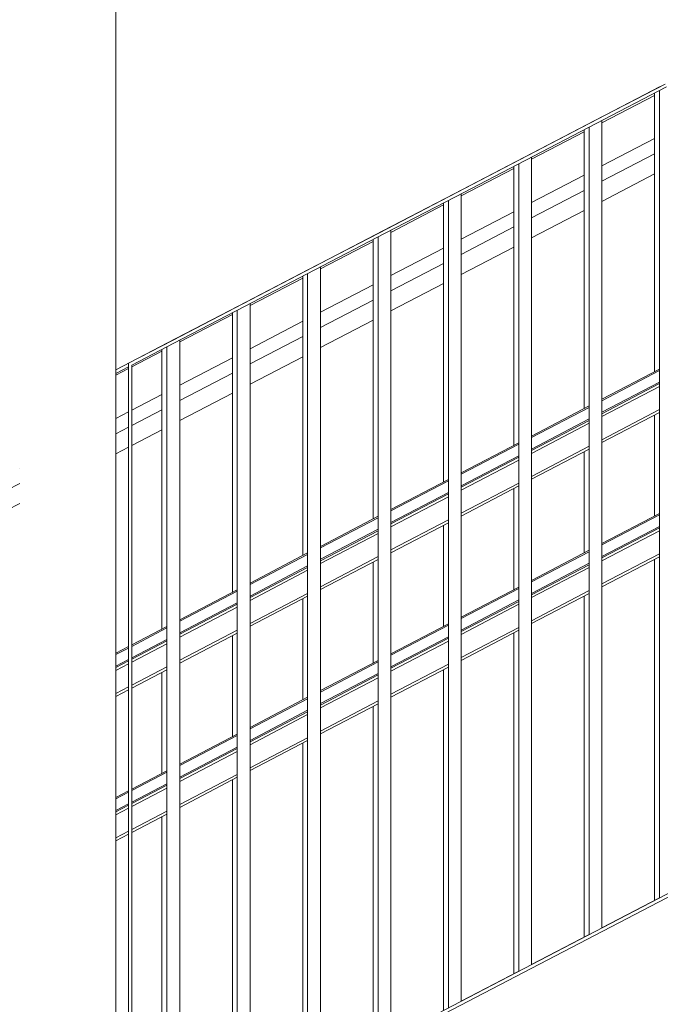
# Model space of a CAD drawing. Header units: millimetres. Extents: x -65 to 293624, y -1905 to 31061.
# Tile 201 of 256: x 119757 to 120758, y 20014 to 21554. Entities that reach past the tile are written whole.
import ezdxf

# ---------------------------------------------------------------- set-up
doc = ezdxf.new("R2010")
doc.units = ezdxf.units.MM
doc.header["$MEASUREMENT"] = 0
for name, color, linetype in [('1244 Fassaadivarustus.AR', 7, 'Continuous'), ('1245 Klaasfassaadid.AR', 7, 'Continuous'), ('1251 Rõdupiirded.AR', 7, 'Continuous'), ('1253 Rõdutrepid.AR', 7, 'Continuous'), ('1253 Terrassipostid.AR', 7, 'Continuous')]:
    doc.layers.add(name, color=color, linetype=linetype)

# ---------------------------------------------------------------- blocks, each defined once
blk = doc.blocks.new('Section Element_1063_3', base_point=(20443.1, 12361.4))
at = {"layer": '1253 Terrassipostid.AR', "color": 7, "linetype": 'Continuous', "lineweight": 13}
blk.add_line((119906.9, 23769.1), (119906.9, 19737.7), dxfattribs=at)
blk = doc.blocks.new('Section Element_1094_3', base_point=(20443.1, 12361.4))
at = {"layer": '1253 Terrassipostid.AR', "color": 7, "linetype": 'Continuous', "lineweight": 13}
for p, q in [((119906.9, 23166.4), (119906.9, 21006)), ((119906.9, 21000.4), (119906.9, 20562.9)), ((119906.9, 20495.2), (119906.9, 20337.3)), ((119906.9, 20269.6), (119906.9, 19737.7))]:
    blk.add_line(p, q, dxfattribs=at)
blk = doc.blocks.new('Section Element_1109_3', base_point=(20443.1, 12361.4))
at = {"layer": '1244 Fassaadivarustus.AR', "color": 7, "linetype": 'Continuous', "lineweight": 13}
for p, q in [((120749.2, 21343.8), (120666.9, 21301)), ((120749.2, 21312.4), (120666.9, 21269.6)), ((120639.2, 21286.6), (120556.9, 21243.9)), ((120639.2, 21255.2), (120556.9, 21212.4)), ((120529.2, 21229.5), (120446.9, 21186.7)), ((120529.2, 21198.1), (120446.9, 21155.3)), ((120419.2, 21172.3), (120336.9, 21129.6)), ((120419.2, 21140.9), (120336.9, 21098.2)), ((120309.2, 21115.2), (120226.9, 21072.4)), ((120309.2, 21083.8), (120226.9, 21041)), ((120199.2, 21058.1), (120116.9, 21015.3)), ((120199.2, 21026.7), (120116.9, 20983.9)), ((120089.2, 21000.9), (120006.9, 20958.1)), ((120089.2, 20969.5), (120006.9, 20926.7)), ((119979.2, 20943.8), (119931.9, 20919.2)), ((119926.9, 20916.6), (119906.9, 20906.2)), ((119979.2, 20912.4), (119931.9, 20887.8)), ((119926.9, 20885.2), (119906.9, 20874.8)), ((119756.9, 20852.2), (119756.9, 20852.2)), ((119756.9, 20828.3), (119736.9, 20817.9)), ((119756.9, 20796.9), (119736.9, 20786.5))]:
    blk.add_line(p, q, dxfattribs=at)
blk = doc.blocks.new('Section Element_1116_3', base_point=(20443.1, 12361.4))
at = {"layer": '1253 Rõdutrepid.AR', "color": 7, "linetype": 'Continuous', "lineweight": 13}
blk.add_line((115501.9, 17439.1), (121077.6, 20341.5), dxfattribs=at)
blk = doc.blocks.new('Section Element_1300_3', base_point=(20443.1, 12361.4))
at = {"layer": '1245 Klaasfassaadid.AR', "color": 7, "linetype": 'Continuous', "lineweight": 13}
for p, q in [((120901.9, 21514.7), (120886.9, 21506.9)), ((120859.2, 21492.5), (120776.9, 21449.7)), ((120939.2, 21466.4), (120886.9, 21439.2)), ((120749.2, 21435.3), (120666.9, 21392.6)), ((120859.2, 21424.9), (120776.9, 21382.1)), ((120639.2, 21378.2), (120556.9, 21335.4)), ((120749.2, 21367.7), (120666.9, 21325)), ((120529.2, 21321.1), (120446.9, 21278.3)), ((120639.2, 21310.6), (120556.9, 21267.8)), ((120419.2, 21263.9), (120336.9, 21221.1)), ((120529.2, 21253.4), (120446.9, 21210.7)), ((120309.2, 21206.8), (120226.9, 21164)), ((120419.2, 21196.3), (120336.9, 21153.5)), ((120199.2, 21149.6), (120116.9, 21106.9)), ((120309.2, 21139.2), (120226.9, 21096.4)), ((120089.2, 21092.5), (120006.9, 21049.7)), ((120199.2, 21082), (120116.9, 21039.2)), ((119979.2, 21035.3), (119931.9, 21010.7)), ((120089.2, 21024.9), (120006.9, 20982.1)), ((119926.9, 21008.2), (119906.9, 20997.8)), ((119979.2, 20967.7), (119931.9, 20943.1)), ((119926.9, 20940.5), (119906.9, 20930.2))]:
    blk.add_line(p, q, dxfattribs=at)
blk = doc.blocks.new('Section Element_2381_3', base_point=(20443.1, 12361.4))
at = {"layer": '1251 Rõdupiirded.AR', "color": 7, "linetype": 'Continuous', "lineweight": 13}
for q in [(121076.4, 20346.5), (119906.9, 19732)]:
    blk.add_line((119906.9, 19737.7), q, dxfattribs=at)
blk = doc.blocks.new('Section Element_2566_3', base_point=(20443.1, 12361.4))
at = {"layer": '1251 Rõdupiirded.AR', "color": 7, "linetype": 'Continuous', "lineweight": 13}
for p, q in [((120105.7, 21109.5), (119995.7, 21052.2)), ((120108, 21105), (119998, 21047.8))]:
    blk.add_line(p, q, dxfattribs=at)
blk = doc.blocks.new('Section Element_2567_3', base_point=(20443.1, 12361.4))
at = {"layer": '1251 Rõdupiirded.AR', "color": 7, "linetype": 'Continuous', "lineweight": 13}
for p, q in [((120096.9, 19836.6), (120096.9, 21099.2)), ((120116.9, 19847), (120116.9, 21109.6))]:
    blk.add_line(p, q, dxfattribs=at)
blk = doc.blocks.new('Section Element_2568_3', base_point=(20443.1, 12361.4))
at = {"layer": '1251 Rõdupiirded.AR', "color": 7, "linetype": 'Continuous', "lineweight": 13}
for p, q in [((120006.9, 19789.7), (120006.9, 21052.4)), ((119986.9, 19779.3), (119986.9, 21042))]:
    blk.add_line(p, q, dxfattribs=at)
blk = doc.blocks.new('Section Element_2569_3', base_point=(20443.1, 12361.4))
at = {"layer": '1251 Rõdupiirded.AR', "color": 7, "linetype": 'Continuous', "lineweight": 13}
for p, q in [((120215.7, 21166.7), (120105.7, 21109.5)), ((120218, 21162.3), (120108, 21105))]:
    blk.add_line(p, q, dxfattribs=at)
blk = doc.blocks.new('Section Element_2570_3', base_point=(20443.1, 12361.4))
at = {"layer": '1251 Rõdupiirded.AR', "color": 7, "linetype": 'Continuous', "lineweight": 13}
for p, q in [((120226.9, 19904.2), (120226.9, 21166.9)), ((120206.9, 19893.8), (120206.9, 21156.5))]:
    blk.add_line(p, q, dxfattribs=at)
blk = doc.blocks.new('Section Element_2571_3', base_point=(20443.1, 12361.4))
at = {"layer": '1251 Rõdupiirded.AR', "color": 7, "linetype": 'Continuous', "lineweight": 13}
for p, q in [((120325.7, 21224), (120215.7, 21166.7)), ((120328, 21219.6), (120218, 21162.3))]:
    blk.add_line(p, q, dxfattribs=at)
blk = doc.blocks.new('Section Element_2572_3', base_point=(20443.1, 12361.4))
at = {"layer": '1251 Rõdupiirded.AR', "color": 7, "linetype": 'Continuous', "lineweight": 13}
for p, q in [((120336.9, 19961.5), (120336.9, 21224.2)), ((120316.9, 19951.1), (120316.9, 21213.7))]:
    blk.add_line(p, q, dxfattribs=at)
blk = doc.blocks.new('Section Element_2573_3', base_point=(20443.1, 12361.4))
at = {"layer": '1251 Rõdupiirded.AR', "color": 7, "linetype": 'Continuous', "lineweight": 13}
for p, q in [((120435.7, 21281.2), (120325.7, 21224)), ((120438, 21276.8), (120328, 21219.6))]:
    blk.add_line(p, q, dxfattribs=at)
blk = doc.blocks.new('Section Element_2574_3', base_point=(20443.1, 12361.4))
at = {"layer": '1251 Rõdupiirded.AR', "color": 7, "linetype": 'Continuous', "lineweight": 13}
for p, q in [((120446.9, 20018.8), (120446.9, 21281.4)), ((120426.9, 20008.4), (120426.9, 21271))]:
    blk.add_line(p, q, dxfattribs=at)
blk = doc.blocks.new('Section Element_2575_3', base_point=(20443.1, 12361.4))
at = {"layer": '1251 Rõdupiirded.AR', "color": 7, "linetype": 'Continuous', "lineweight": 13}
for p, q in [((120545.7, 21338.5), (120435.7, 21281.2)), ((120548, 21334.1), (120438, 21276.8))]:
    blk.add_line(p, q, dxfattribs=at)
blk = doc.blocks.new('Section Element_2576_3', base_point=(20443.1, 12361.4))
at = {"layer": '1251 Rõdupiirded.AR', "color": 7, "linetype": 'Continuous', "lineweight": 13}
for p, q in [((120536.9, 20065.6), (120536.9, 21328.3)), ((120556.9, 20076), (120556.9, 21338.7))]:
    blk.add_line(p, q, dxfattribs=at)
blk = doc.blocks.new('Section Element_2577_3', base_point=(20443.1, 12361.4))
at = {"layer": '1251 Rõdupiirded.AR', "color": 7, "linetype": 'Continuous', "lineweight": 13}
for p, q in [((120655.7, 21395.8), (120545.7, 21338.5)), ((120658, 21391.3), (120548, 21334.1))]:
    blk.add_line(p, q, dxfattribs=at)
blk = doc.blocks.new('Section Element_2578_3', base_point=(20443.1, 12361.4))
at = {"layer": '1251 Rõdupiirded.AR', "color": 7, "linetype": 'Continuous', "lineweight": 13}
for p, q in [((120666.9, 20133.3), (120666.9, 21395.9)), ((120646.9, 20122.9), (120646.9, 21385.5))]:
    blk.add_line(p, q, dxfattribs=at)
blk = doc.blocks.new('Section Element_2579_3', base_point=(20443.1, 12361.4))
at = {"layer": '1251 Rõdupiirded.AR', "color": 7, "linetype": 'Continuous', "lineweight": 13}
for p, q in [((120765.7, 21453), (120655.7, 21395.8)), ((120768, 21448.6), (120658, 21391.3))]:
    blk.add_line(p, q, dxfattribs=at)
blk = doc.blocks.new('Section Element_2580_3', base_point=(20443.1, 12361.4))
at = {"layer": '1251 Rõdupiirded.AR', "color": 7, "linetype": 'Continuous', "lineweight": 13}
for p, q in [((120776.9, 20190.5), (120776.9, 21453.2)), ((120756.9, 20180.1), (120756.9, 21442.8))]:
    blk.add_line(p, q, dxfattribs=at)
blk = doc.blocks.new('Section Element_2584_3', base_point=(20443.1, 12361.4))
at = {"layer": '1251 Rõdupiirded.AR', "color": 7, "linetype": 'Continuous', "lineweight": 13}
for p, q in [((119926.9, 21016.4), (119926.9, 19748.1)), ((119931.9, 21013.3), (119931.9, 19750.7))]:
    blk.add_line(p, q, dxfattribs=at)
blk = doc.blocks.new('Section Element_2585_3', base_point=(20443.1, 12361.4))
at = {"layer": '1251 Rõdupiirded.AR', "color": 7, "linetype": 'Continuous', "lineweight": 13}
for p, q in [((119995.7, 21052.2), (119926.9, 21016.4)), ((119998, 21047.8), (119931.9, 21013.3))]:
    blk.add_line(p, q, dxfattribs=at)
blk = doc.blocks.new('Section Element_2707_3', base_point=(20443.1, 12361.4))
at = {"layer": '1251 Rõdupiirded.AR', "color": 7, "linetype": 'Continuous', "lineweight": 13}
for p, q in [((120666.9, 20960.1), (120756.9, 21007.1)), ((120666.9, 20957.8), (120756.9, 21004.9)), ((120666.9, 20939.8), (120756.9, 20986.8)), ((120666.9, 20937.5), (120756.9, 20984.6)), ((120666.9, 20933), (120756.9, 20980)), ((120556.9, 20902.6), (120646.9, 20949.6)), ((120556.9, 20900.3), (120646.9, 20947.4)), ((120666.9, 20896.9), (120756.9, 20943.9)), ((120556.9, 20882.3), (120646.9, 20929.3)), ((120556.9, 20880), (120646.9, 20927.1)), ((120666.9, 20892.4), (120756.9, 20939.4)), ((120556.9, 20875.5), (120646.9, 20922.6)), ((120446.9, 20845.1), (120536.9, 20892.2)), ((120446.9, 20842.9), (120536.9, 20889.9)), ((120556.9, 20839.4), (120646.9, 20886.5)), ((120556.9, 20834.9), (120646.9, 20881.9)), ((120446.9, 20824.8), (120536.9, 20871.8)), ((120446.9, 20822.6), (120536.9, 20869.6)), ((120446.9, 20818), (120536.9, 20865.1)), ((120336.9, 20787.6), (120426.9, 20834.7)), ((120336.9, 20785.4), (120426.9, 20832.4)), ((120446.9, 20781.9), (120536.9, 20829)), ((120446.9, 20777.4), (120536.9, 20824.5)), ((120336.9, 20767.3), (120426.9, 20814.4)), ((120336.9, 20765.1), (120426.9, 20812.1)), ((120336.9, 20760.6), (120426.9, 20807.6)), ((120226.9, 20730.1), (120316.9, 20777.2)), ((120226.9, 20727.9), (120316.9, 20774.9)), ((120666.9, 20734.4), (120756.9, 20781.5)), ((120666.9, 20732.2), (120756.9, 20779.2)), ((120226.9, 20709.8), (120316.9, 20756.9)), ((120336.9, 20724.4), (120426.9, 20771.5)), ((120336.9, 20719.9), (120426.9, 20767)), ((120666.9, 20714.1), (120756.9, 20761.1)), ((120666.9, 20711.9), (120756.9, 20758.9)), ((120226.9, 20707.6), (120316.9, 20754.6)), ((120226.9, 20703.1), (120316.9, 20750.1)), ((120666.9, 20707.3), (120756.9, 20754.4)), ((120116.9, 20672.7), (120206.9, 20719.7)), ((120116.9, 20670.4), (120206.9, 20717.4)), ((120226.9, 20667), (120316.9, 20714)), ((120556.9, 20676.9), (120646.9, 20724)), ((120556.9, 20674.7), (120646.9, 20721.7)), ((120666.9, 20671.2), (120756.9, 20718.3)), ((120666.9, 20666.7), (120756.9, 20713.8)), ((120116.9, 20652.4), (120206.9, 20699.4)), ((120116.9, 20650.1), (120206.9, 20697.1)), ((120226.9, 20662.5), (120316.9, 20709.5)), ((120556.9, 20656.6), (120646.9, 20703.7)), ((120556.9, 20654.4), (120646.9, 20701.4)), ((120556.9, 20649.9), (120646.9, 20696.9)), ((120116.9, 20645.6), (120206.9, 20692.6)), ((120446.9, 20619.5), (120536.9, 20666.5)), ((120446.9, 20617.2), (120536.9, 20664.2)), ((120006.9, 20615.2), (120096.9, 20662.2)), ((120006.9, 20612.9), (120096.9, 20660)), ((120116.9, 20609.5), (120206.9, 20656.5)), ((120116.9, 20605), (120206.9, 20652)), ((120556.9, 20613.8), (120646.9, 20660.8)), ((120556.9, 20609.2), (120646.9, 20656.3)), ((120006.9, 20594.9), (120096.9, 20641.9)), ((120006.9, 20592.6), (120096.9, 20639.6)), ((120006.9, 20588.1), (120096.9, 20635.1)), ((120446.9, 20599.1), (120536.9, 20646.2)), ((120446.9, 20596.9), (120536.9, 20643.9)), ((120446.9, 20592.4), (120536.9, 20639.4)), ((119931.9, 20576), (119986.9, 20604.7)), ((119931.9, 20573.7), (119986.9, 20602.5)), ((120336.9, 20562), (120426.9, 20609)), ((120336.9, 20559.7), (120426.9, 20606.7)), ((120446.9, 20556.3), (120536.9, 20603.3)), ((120006.9, 20552), (120096.9, 20599)), ((120006.9, 20547.5), (120096.9, 20594.5)), ((120336.9, 20541.7), (120426.9, 20588.7)), ((120446.9, 20551.8), (120536.9, 20598.8)), ((119906.9, 20562.9), (119926.9, 20573.4)), ((119931.9, 20555.7), (119986.9, 20584.4)), ((119931.9, 20553.4), (119986.9, 20582.2)), ((119931.9, 20548.9), (119986.9, 20577.6)), ((120336.9, 20539.4), (120426.9, 20586.4)), ((120336.9, 20534.9), (120426.9, 20581.9)), ((119906.9, 20560.7), (119926.9, 20571.1)), ((119906.9, 20542.6), (119926.9, 20553.1)), ((119906.9, 20540.4), (119926.9, 20550.8)), ((119906.9, 20535.8), (119926.9, 20546.3)), ((119931.9, 20512.8), (119986.9, 20541.5)), ((120226.9, 20504.5), (120316.9, 20551.5)), ((120226.9, 20502.2), (120316.9, 20549.3)), ((120336.9, 20498.8), (120426.9, 20545.8)), ((120336.9, 20494.3), (120426.9, 20541.3)), ((119931.9, 20508.3), (119986.9, 20537)), ((120226.9, 20484.2), (120316.9, 20531.2)), ((120226.9, 20481.9), (120316.9, 20529)), ((119906.9, 20499.7), (119926.9, 20510.2)), ((120226.9, 20477.4), (120316.9, 20524.4)), ((119906.9, 20495.2), (119926.9, 20505.7)), ((120116.9, 20447), (120206.9, 20494)), ((120116.9, 20444.7), (120206.9, 20491.8)), ((120226.9, 20441.3), (120316.9, 20488.3)), ((120226.9, 20436.8), (120316.9, 20483.8)), ((120116.9, 20426.7), (120206.9, 20473.7)), ((120116.9, 20424.4), (120206.9, 20471.5)), ((120116.9, 20419.9), (120206.9, 20467)), ((120006.9, 20389.5), (120096.9, 20436.5)), ((120006.9, 20387.3), (120096.9, 20434.3)), ((120116.9, 20383.8), (120206.9, 20430.8)), ((120116.9, 20379.3), (120206.9, 20426.3)), ((120006.9, 20369.2), (120096.9, 20416.2)), ((120006.9, 20366.9), (120096.9, 20414)), ((120006.9, 20362.4), (120096.9, 20409.5)), ((119931.9, 20350.3), (119986.9, 20379.1)), ((119931.9, 20348.1), (119986.9, 20376.8)), ((120006.9, 20326.3), (120096.9, 20373.4)), ((119931.9, 20330), (119986.9, 20358.8)), ((119931.9, 20327.8), (119986.9, 20356.5)), ((120006.9, 20321.8), (120096.9, 20368.9)), ((119906.9, 20337.3), (119926.9, 20347.7)), ((119906.9, 20335), (119926.9, 20345.5)), ((119931.9, 20323.2), (119986.9, 20352)), ((119906.9, 20316.9), (119926.9, 20327.4)), ((119906.9, 20314.7), (119926.9, 20325.1)), ((119906.9, 20310.2), (119926.9, 20320.6)), ((119931.9, 20287.1), (119986.9, 20315.9)), ((119931.9, 20282.6), (119986.9, 20311.4)), ((119906.9, 20274.1), (119926.9, 20284.5)), ((119906.9, 20269.6), (119926.9, 20280))]:
    blk.add_line(p, q, dxfattribs=at)
blk = doc.blocks.new('Section Element_2711_3', base_point=(20443.1, 12361.4))
at = {"layer": '1251 Rõdupiirded.AR', "color": 7, "linetype": 'Continuous', "lineweight": 13}
for p, q in [((119988.1, 21048.3), (119906.9, 21006)), ((119926.9, 21010.8), (119906.9, 21000.4))]:
    blk.add_line(p, q, dxfattribs=at)
blk = doc.blocks.new('Section Element_2720_3', base_point=(20443.1, 12361.4))
at = {"layer": '1251 Rõdupiirded.AR', "color": 7, "linetype": 'Continuous', "lineweight": 13}
for p, q in [((120089.2, 20658.2), (120089.2, 21095.2)), ((120089.2, 20432.5), (120089.2, 20590.5)), ((120089.2, 19832.6), (120089.2, 20364.8))]:
    blk.add_line(p, q, dxfattribs=at)
blk = doc.blocks.new('Section Element_2721_3', base_point=(20443.1, 12361.4))
at = {"layer": '1251 Rõdupiirded.AR', "color": 7, "linetype": 'Continuous', "lineweight": 13}
for p, q in [((120309.2, 20773.2), (120309.2, 21209.8)), ((120309.2, 20547.5), (120309.2, 20705.5)), ((120309.2, 19947.2), (120309.2, 20479.8))]:
    blk.add_line(p, q, dxfattribs=at)
blk = doc.blocks.new('Section Element_2723_3', base_point=(20443.1, 12361.4))
at = {"layer": '1251 Rõdupiirded.AR', "color": 7, "linetype": 'Continuous', "lineweight": 13}
for p, q in [((119979.2, 20600.7), (119979.2, 21038)), ((119979.2, 20375.1), (119979.2, 20533)), ((119979.2, 19775.4), (119979.2, 20307.4))]:
    blk.add_line(p, q, dxfattribs=at)
blk = doc.blocks.new('Section Element_2724_3', base_point=(20443.1, 12361.4))
at = {"layer": '1251 Rõdupiirded.AR', "color": 7, "linetype": 'Continuous', "lineweight": 13}
for p, q in [((120199.2, 20715.7), (120199.2, 21152.5)), ((120199.2, 20490), (120199.2, 20648)), ((120199.2, 19889.9), (120199.2, 20422.3))]:
    blk.add_line(p, q, dxfattribs=at)
blk = doc.blocks.new('Section Element_2725_3', base_point=(20443.1, 12361.4))
at = {"layer": '1251 Rõdupiirded.AR', "color": 7, "linetype": 'Continuous', "lineweight": 13}
for p, q in [((120419.2, 20830.7), (120419.2, 21267)), ((120419.2, 20605), (120419.2, 20763)), ((120419.2, 20004.4), (120419.2, 20537.3))]:
    blk.add_line(p, q, dxfattribs=at)
blk = doc.blocks.new('Section Element_2726_3', base_point=(20443.1, 12361.4))
at = {"layer": '1251 Rõdupiirded.AR', "color": 7, "linetype": 'Continuous', "lineweight": 13}
for p, q in [((120529.2, 20888.2), (120529.2, 21324.3)), ((120529.2, 20662.5), (120529.2, 20820.5)), ((120529.2, 20061.7), (120529.2, 20594.8))]:
    blk.add_line(p, q, dxfattribs=at)
blk = doc.blocks.new('Section Element_2727_3', base_point=(20443.1, 12361.4))
at = {"layer": '1251 Rõdupiirded.AR', "color": 7, "linetype": 'Continuous', "lineweight": 13}
for p, q in [((120639.2, 20945.6), (120639.2, 21381.5)), ((120639.2, 20720), (120639.2, 20877.9)), ((120639.2, 20118.9), (120639.2, 20652.3))]:
    blk.add_line(p, q, dxfattribs=at)
blk = doc.blocks.new('Section Element_2728_3', base_point=(20443.1, 12361.4))
at = {"layer": '1251 Rõdupiirded.AR', "color": 7, "linetype": 'Continuous', "lineweight": 13}
for p, q in [((120749.2, 21003.1), (120749.2, 21438.8)), ((120749.2, 20777.5), (120749.2, 20935.4)), ((120749.2, 20176.2), (120749.2, 20709.8))]:
    blk.add_line(p, q, dxfattribs=at)
blk = doc.blocks.new('Section Element_2886_3', base_point=(20443.1, 12361.4))
at = {"layer": '1251 Rõdupiirded.AR', "color": 7, "linetype": 'Continuous', "lineweight": 13}
blk.add_line((120758.1, 21449.1), (120648.1, 21391.8), dxfattribs=at)
blk = doc.blocks.new('Section Element_2887_3', base_point=(20443.1, 12361.4))
at = {"layer": '1251 Rõdupiirded.AR', "color": 7, "linetype": 'Continuous', "lineweight": 13}
blk.add_line((120648.1, 21391.8), (120538.1, 21334.6), dxfattribs=at)
blk = doc.blocks.new('Section Element_2888_3', base_point=(20443.1, 12361.4))
at = {"layer": '1251 Rõdupiirded.AR', "color": 7, "linetype": 'Continuous', "lineweight": 13}
blk.add_line((120538.1, 21334.6), (120428.1, 21277.3), dxfattribs=at)
blk = doc.blocks.new('Section Element_2889_3', base_point=(20443.1, 12361.4))
at = {"layer": '1251 Rõdupiirded.AR', "color": 7, "linetype": 'Continuous', "lineweight": 13}
blk.add_line((120428.1, 21277.3), (120318.1, 21220.1), dxfattribs=at)
blk = doc.blocks.new('Section Element_2890_3', base_point=(20443.1, 12361.4))
at = {"layer": '1251 Rõdupiirded.AR', "color": 7, "linetype": 'Continuous', "lineweight": 13}
blk.add_line((120318.1, 21220.1), (120208.1, 21162.8), dxfattribs=at)
blk = doc.blocks.new('Section Element_2891_3', base_point=(20443.1, 12361.4))
at = {"layer": '1251 Rõdupiirded.AR', "color": 7, "linetype": 'Continuous', "lineweight": 13}
blk.add_line((120208.1, 21162.8), (120098.1, 21105.5), dxfattribs=at)
blk = doc.blocks.new('Section Element_2892_3', base_point=(20443.1, 12361.4))
at = {"layer": '1251 Rõdupiirded.AR', "color": 7, "linetype": 'Continuous', "lineweight": 13}
blk.add_line((120098.1, 21105.5), (119988.1, 21048.3), dxfattribs=at)
blk = doc.blocks.new('Section Element_2963_3', base_point=(20443.1, 12361.4))
at = {"layer": '1251 Rõdupiirded.AR', "color": 7, "linetype": 'Continuous', "lineweight": 13}
blk.add_line((120446.9, 20018.8), (120536.9, 20065.7), dxfattribs=at)
blk = doc.blocks.new('Section Element_2964_3', base_point=(20443.1, 12361.4))
at = {"layer": '1251 Rõdupiirded.AR', "color": 7, "linetype": 'Continuous', "lineweight": 13}
blk.add_line((120556.9, 20076.1), (120646.9, 20122.9), dxfattribs=at)
blk = doc.blocks.new('Section Element_2965_3', base_point=(20443.1, 12361.4))
at = {"layer": '1251 Rõdupiirded.AR', "color": 7, "linetype": 'Continuous', "lineweight": 13}
blk.add_line((120666.9, 20133.3), (120756.9, 20180.2), dxfattribs=at)

msp = doc.modelspace()

# ---------------------------------------------------------------- block references
at = {"layer": '1244 Fassaadivarustus.AR', "lineweight": 0}
msp.add_blockref('Section Element_1109_3', (20443.1, 12361.4), dxfattribs=at)
at = {"layer": '1245 Klaasfassaadid.AR', "lineweight": 0}
msp.add_blockref('Section Element_1300_3', (20443.1, 12361.4), dxfattribs=at)
at = {"layer": '1251 Rõdupiirded.AR', "lineweight": 0}
for name in ['Section Element_2579_3', 'Section Element_2580_3', 'Section Element_2886_3', 'Section Element_2728_3', 'Section Element_2887_3', 'Section Element_2577_3', 'Section Element_2578_3', 'Section Element_2727_3', 'Section Element_2888_3', 'Section Element_2575_3', 'Section Element_2576_3', 'Section Element_2726_3', 'Section Element_2573_3', 'Section Element_2574_3', 'Section Element_2889_3', 'Section Element_2725_3', 'Section Element_2707_3', 'Section Element_2890_3', 'Section Element_2571_3', 'Section Element_2572_3', 'Section Element_2721_3', 'Section Element_2891_3', 'Section Element_2569_3', 'Section Element_2570_3', 'Section Element_2724_3', 'Section Element_2892_3', 'Section Element_2566_3', 'Section Element_2720_3', 'Section Element_2567_3', 'Section Element_2585_3', 'Section Element_2568_3', 'Section Element_2711_3', 'Section Element_2723_3', 'Section Element_2584_3', 'Section Element_2381_3', 'Section Element_2965_3', 'Section Element_2964_3', 'Section Element_2963_3']:
    msp.add_blockref(name, (20443.1, 12361.4), dxfattribs=at)
at = {"layer": '1253 Rõdutrepid.AR', "lineweight": 0}
msp.add_blockref('Section Element_1116_3', (20443.1, 12361.4), dxfattribs=at)
at = {"layer": '1253 Terrassipostid.AR', "lineweight": 0}
for name in ['Section Element_1063_3', 'Section Element_1094_3']:
    msp.add_blockref(name, (20443.1, 12361.4), dxfattribs=at)

doc.saveas('drawing.dxf')
